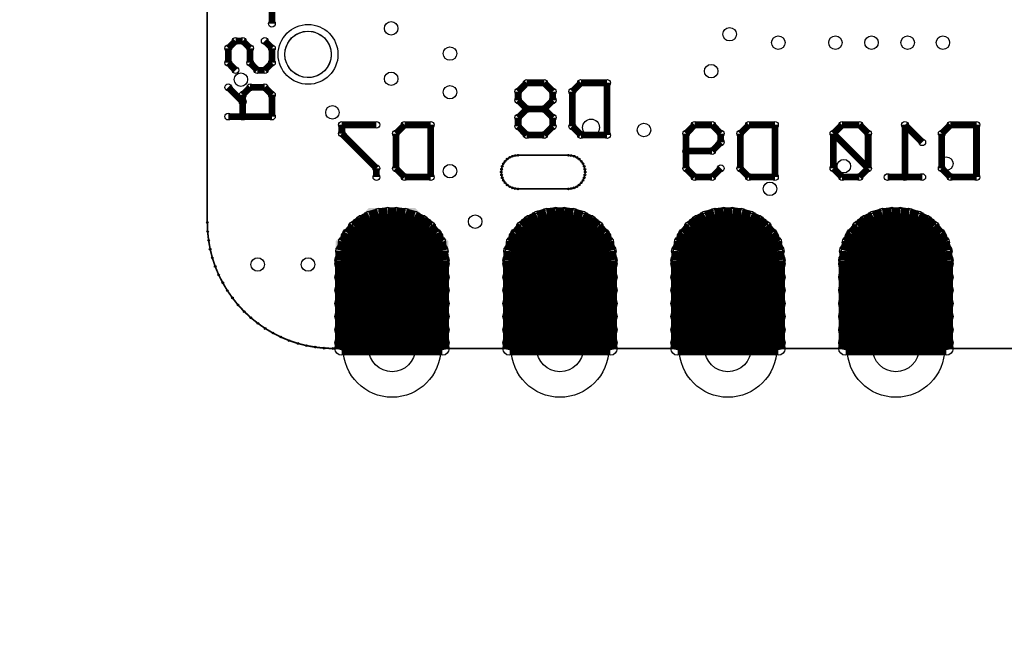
# Model space of a CAD drawing. Extents: x 0 to 23.8, y 0 to 22.7.
# Tile 1 of 14: x 0 to 14.9, y 0 to 9.2. Entities that reach past the tile are written whole.
import ezdxf

# ---------------------------------------------------------------- set-up
doc = ezdxf.new("R2010")
doc.units = 0
doc.layers.get('0').update_dxf_attribs({"linetype": 'CONTINUOUS'})
for name, color, linetype in [('XIAOESP32C3_GBO', 7, 'CONTINUOUS'), ('XIAOESP32C3_GBS', 6, 'CONTINUOUS'), ('XIAOESP32C3_TXT', 14, 'CONTINUOUS')]:
    doc.layers.add(name, color=color, linetype=linetype)

# ---------------------------------------------------------------- blocks, each defined once
blk = doc.blocks.new('ROUND_1')
blk.add_circle((0, 0), 0.0127)
blk = doc.blocks.new('ROUND_2')
blk.add_circle((0, 0), 0.0508)
blk = doc.blocks.new('ROUND_3')
blk.add_circle((0, 0), 0)
blk = doc.blocks.new('CUSTOM_21')
for points in [[(-0.852168, 0.35298), (-0.35298, 0.852168), (0.852168, 0.35298), (0.35298, 0.852168)], [(-0.852168, -0.35298), (-0.852168, 0.35298), (0.852168, -0.35298), (0.852168, 0.35298)], [(-0.35298, -0.852168), (-0.852168, -0.35298), (0.35298, -0.852168), (0.852168, -0.35298)]]:
    blk.add_solid(points)
blk = doc.blocks.new('ROUND_22')
blk.add_circle((0, 0), 0.852)
blk = doc.blocks.new('ROUND_23')
blk.add_circle((0, 0), 0.737)
blk = doc.blocks.new('ROUND_26')
blk.add_circle((0, 0), 0.452)
blk = doc.blocks.new('ROUND_24')
blk.add_circle((0, 0), 0.102)
blk = doc.blocks.new('ROUND_46')
blk.add_circle((0, 0), 0.127)
blk = doc.blocks.new('ROUND_69')
blk.add_circle((0, 0), 0.351)
blk = doc.blocks.new('ROUND_70')
blk.add_circle((0, 0), 0.425)

msp = doc.modelspace()

# ---------------------------------------------------------------- linework, layer by layer
at = {"layer": 'XIAOESP32C3_GBO'}
for points, const_width in [([(2.83718, 20.08886), (2.83718, 6.11886)], 0.0254), ([(3.81508, 9.12368), (3.81508, 9.5631)], 0.1016), ([(3.15468, 8.75284), (3.2639, 8.86206)], 0.1016), ([(3.15468, 8.53186), (3.15468, 8.75284)], 0.1016), ([(3.2639, 8.86206), (3.37312, 8.86206)], 0.1016), ([(3.37312, 8.86206), (3.48488, 8.75284)], 0.1016), ([(3.48488, 8.75284), (3.48488, 8.53186)], 0.1016), ([(3.81508, 8.75284), (3.70586, 8.86206)], 0.1016), ([(3.81508, 8.53186), (3.81508, 8.75284)], 0.1016), ([(3.2639, 8.4201), (3.15468, 8.53186)], 0.1016), ([(3.48488, 8.53186), (3.5941, 8.4201)], 0.1016), ([(3.70586, 8.4201), (3.81508, 8.53186)], 0.1016), ([(3.5941, 8.4201), (3.70586, 8.4201)], 0.1016), ([(3.37312, 7.94004), (3.15468, 8.16102)], 0.1016), ([(3.37312, 8.04926), (3.48488, 8.16102)], 0.1016), ([(3.48488, 8.16102), (3.70586, 8.16102)], 0.1016), ([(3.70586, 8.16102), (3.81508, 8.04926)], 0.1016), ([(7.66826, 8.2296), (7.53872, 8.09752)], 0.1016), ([(7.93242, 8.2296), (7.66826, 8.2296)], 0.1016), ([(8.06196, 8.09752), (7.93242, 8.2296)], 0.1016), ([(8.3566, 8.09752), (8.48868, 8.2296)], 0.1016), ([(8.48868, 8.2296), (8.88238, 8.2296)], 0.1016), ([(8.88238, 8.2296), (8.88238, 7.43966)], 0.1016), ([(3.37312, 7.71906), (3.37312, 8.04926)], 0.1016), ([(3.81508, 8.04926), (3.81508, 7.71906)], 0.1016), ([(7.53872, 8.09752), (7.53872, 7.96544)], 0.1016), ([(8.06196, 7.96544), (8.06196, 8.09752)], 0.1016), ([(8.3566, 7.57174), (8.3566, 8.09752)], 0.1016), ([(7.53872, 7.96544), (7.66826, 7.83336)], 0.1016), ([(7.93242, 7.83336), (8.06196, 7.96544)], 0.1016), ([(3.81508, 7.71906), (3.15468, 7.71906)], 0.1016), ([(7.66826, 7.83336), (7.53872, 7.70382)], 0.1016), ([(7.53872, 7.70382), (7.53872, 7.57174)], 0.1016), ([(7.93242, 7.83336), (7.66826, 7.83336)], 0.1016), ([(8.06196, 7.70382), (7.93242, 7.83336)], 0.1016), ([(8.06196, 7.57174), (8.06196, 7.70382)], 0.1016), ([(5.39496, 7.5946), (4.87172, 7.5946)], 0.1016), ([(4.87172, 7.5946), (4.87172, 7.46252)], 0.1016), ([(5.82168, 7.5946), (5.6896, 7.46252)], 0.1016), ([(6.21538, 7.5946), (5.82168, 7.5946)], 0.1016), ([(6.21538, 6.80466), (6.21538, 7.5946)], 0.1016), ([(7.53872, 7.57174), (7.66826, 7.43966)], 0.1016), ([(7.93242, 7.43966), (8.06196, 7.57174)], 0.1016), ([(8.48868, 7.43966), (8.3566, 7.57174)], 0.1016), ([(10.07872, 7.46252), (10.20826, 7.5946)], 0.1016), ([(10.20826, 7.5946), (10.47242, 7.5946)], 0.1016), ([(10.47242, 7.5946), (10.60196, 7.46252)], 0.1016), ([(11.02868, 7.5946), (10.8966, 7.46252)], 0.1016), ([(11.42238, 7.5946), (11.02868, 7.5946)], 0.1016), ([(11.42238, 6.80466), (11.42238, 7.5946)], 0.1016), ([(12.43838, 7.5946), (12.3063, 7.46252)], 0.1016), ([(12.7, 7.5946), (12.43838, 7.5946)], 0.1016), ([(12.83208, 7.46252), (12.7, 7.5946)], 0.1016), ([(13.64996, 7.33044), (13.38834, 7.5946)], 0.1016), ([(13.38834, 7.5946), (13.38834, 6.80466)], 0.1016), ([(13.9446, 7.46252), (14.07668, 7.5946)], 0.1016), ([(14.07668, 7.5946), (14.47038, 7.5946)], 0.1016), ([(14.47038, 7.5946), (14.47038, 6.80466)], 0.1016), ([(4.87172, 7.46252), (5.39496, 6.93674)], 0.1016), ([(5.6896, 7.46252), (5.6896, 6.93674)], 0.1016), ([(7.66826, 7.43966), (7.93242, 7.43966)], 0.1016), ([(8.88238, 7.43966), (8.48868, 7.43966)], 0.1016), ([(10.07872, 6.93674), (10.07872, 7.46252)], 0.1016), ([(10.60196, 7.46252), (10.60196, 7.33044)], 0.1016), ([(10.8966, 7.46252), (10.8966, 6.93674)], 0.1016), ([(12.3063, 6.93674), (12.3063, 7.46252)], 0.1016), ([(12.3063, 7.46252), (12.83208, 6.93674)], 0.1016), ([(12.83208, 6.93674), (12.83208, 7.46252)], 0.1016), ([(13.9446, 6.93674), (13.9446, 7.46252)], 0.1016), ([(10.60196, 7.33044), (10.47242, 7.19836)], 0.1016), ([(7.53618, 7.13486), (7.493, 7.12978)], 0.0254), ([(8.29818, 7.13486), (7.53618, 7.13486)], 0.0254), ([(8.34136, 7.12978), (8.29818, 7.13486)], 0.0254), ([(10.47242, 7.19836), (10.07872, 7.19836)], 0.1016), ([(7.3152, 7.00786), (7.29742, 6.96722)], 0.0254), ([(7.3406, 7.04342), (7.3152, 7.00786)], 0.0254), ([(7.37362, 7.07644), (7.3406, 7.04342)], 0.0254), ([(7.40918, 7.10184), (7.37362, 7.07644)], 0.0254), ([(7.44982, 7.11962), (7.40918, 7.10184)], 0.0254), ([(7.493, 7.12978), (7.44982, 7.11962)], 0.0254), ([(8.38454, 7.11962), (8.34136, 7.12978)], 0.0254), ([(8.42518, 7.10184), (8.38454, 7.11962)], 0.0254), ([(8.46074, 7.07644), (8.42518, 7.10184)], 0.0254), ([(8.49376, 7.04342), (8.46074, 7.07644)], 0.0254), ([(8.51916, 7.00786), (8.49376, 7.04342)], 0.0254), ([(8.53694, 6.96722), (8.51916, 7.00786)], 0.0254), ([(5.39496, 6.93674), (5.39496, 6.80466)], 0.1016), ([(5.6896, 6.93674), (5.82168, 6.80466)], 0.1016), ([(5.82168, 6.80466), (6.21538, 6.80466)], 0.1016), ([(7.28726, 6.92404), (7.28218, 6.88086)], 0.0254), ([(7.28218, 6.88086), (7.28726, 6.83768)], 0.0254), ([(7.29742, 6.96722), (7.28726, 6.92404)], 0.0254), ([(7.28726, 6.83768), (7.29742, 6.7945)], 0.0254), ([(8.5471, 6.92404), (8.53694, 6.96722)], 0.0254), ([(8.53694, 6.7945), (8.5471, 6.83768)], 0.0254), ([(8.55218, 6.88086), (8.5471, 6.92404)], 0.0254), ([(8.5471, 6.83768), (8.55218, 6.88086)], 0.0254), ([(10.07872, 6.93674), (10.20826, 6.80466)], 0.1016), ([(10.20826, 6.80466), (10.47242, 6.80466)], 0.1016), ([(10.47242, 6.80466), (10.60196, 6.93674)], 0.1016), ([(10.8966, 6.93674), (11.02868, 6.80466)], 0.1016), ([(11.02868, 6.80466), (11.42238, 6.80466)], 0.1016), ([(12.43838, 6.80466), (12.3063, 6.93674)], 0.1016), ([(12.7, 6.80466), (12.43838, 6.80466)], 0.1016), ([(12.83208, 6.93674), (12.7, 6.80466)], 0.1016), ([(13.64996, 6.80466), (13.12672, 6.80466)], 0.1016), ([(14.07668, 6.80466), (13.9446, 6.93674)], 0.1016), ([(14.47038, 6.80466), (14.07668, 6.80466)], 0.1016), ([(7.29742, 6.7945), (7.3152, 6.75386)], 0.0254), ([(7.3152, 6.75386), (7.3406, 6.7183)], 0.0254), ([(7.3406, 6.7183), (7.37362, 6.68528)], 0.0254), ([(8.46074, 6.68528), (8.49376, 6.7183)], 0.0254), ([(8.49376, 6.7183), (8.51916, 6.75386)], 0.0254), ([(8.51916, 6.75386), (8.53694, 6.7945)], 0.0254), ([(7.37362, 6.68528), (7.40918, 6.65988)], 0.0254), ([(7.40918, 6.65988), (7.44982, 6.6421)], 0.0254), ([(7.44982, 6.6421), (7.493, 6.63194)], 0.0254), ([(7.493, 6.63194), (7.53618, 6.62686)], 0.0254), ([(7.53618, 6.62686), (8.29818, 6.62686)], 0.0254), ([(8.29818, 6.62686), (8.34136, 6.63194)], 0.0254), ([(8.34136, 6.63194), (8.38454, 6.6421)], 0.0254), ([(8.38454, 6.6421), (8.42518, 6.65988)], 0.0254), ([(8.42518, 6.65988), (8.46074, 6.68528)], 0.0254), ([(2.83718, 6.11886), (2.84226, 5.9817)], 0.0254), ([(2.84226, 5.9817), (2.8575, 5.84708)], 0.0254), ([(2.8575, 5.84708), (2.88036, 5.715)], 0.0254), ([(2.88036, 5.715), (2.91338, 5.58292)], 0.0254), ([(2.91338, 5.58292), (2.95656, 5.45338)], 0.0254), ([(2.95656, 5.45338), (3.0099, 5.32638)], 0.0254), ([(3.0099, 5.32638), (3.07086, 5.207)], 0.0254), ([(3.07086, 5.207), (3.13944, 5.09016)], 0.0254), ([(3.13944, 5.09016), (3.21818, 4.9784)], 0.0254), ([(3.21818, 4.9784), (3.302, 4.87172)], 0.0254), ([(3.302, 4.87172), (3.39598, 4.77266)], 0.0254), ([(3.39598, 4.77266), (3.49504, 4.67868)], 0.0254), ([(3.49504, 4.67868), (3.60172, 4.59486)], 0.0254), ([(3.60172, 4.59486), (3.71348, 4.51612)], 0.0254), ([(3.71348, 4.51612), (3.83032, 4.44754)], 0.0254), ([(3.83032, 4.44754), (3.9497, 4.38658)], 0.0254), ([(3.9497, 4.38658), (4.0767, 4.33324)], 0.0254), ([(4.0767, 4.33324), (4.20624, 4.29006)], 0.0254), ([(4.20624, 4.29006), (4.33832, 4.25704)], 0.0254), ([(4.33832, 4.25704), (4.4704, 4.23418)], 0.0254), ([(4.4704, 4.23418), (4.60502, 4.21894)], 0.0254), ([(4.60502, 4.21894), (4.74218, 4.21386)], 0.0254), ([(4.74218, 4.21386), (21.88718, 4.21386)], 0.0254)]:
    msp.add_lwpolyline(points, dxfattribs=dict(at, const_width=const_width))
for points in [[(4.13004, 8.92302), (4.1783, 8.95858)], [(4.1783, 8.95858), (4.23164, 8.98398)], [(4.23164, 8.98398), (4.28752, 9.00176)], [(4.28752, 9.00176), (4.34594, 9.00938)], [(4.34594, 9.00938), (4.4069, 9.00684)], [(4.4069, 9.00684), (4.46278, 8.99414)], [(4.46278, 8.99414), (4.51866, 8.97128)], [(4.51866, 8.97128), (4.56946, 8.9408)], [(4.56946, 8.9408), (4.61518, 8.90016)], [(4.03098, 8.7757), (4.05638, 8.82904)], [(4.05638, 8.82904), (4.0894, 8.87984)], [(4.0894, 8.87984), (4.13004, 8.92302)], [(4.61518, 8.90016), (4.65074, 8.85444)], [(4.65074, 8.85444), (4.68122, 8.80364)], [(4.68122, 8.80364), (4.70154, 8.74776)], [(4.01066, 8.65886), (4.01574, 8.71728)], [(4.01574, 8.60044), (4.01066, 8.65886)], [(4.01574, 8.71728), (4.03098, 8.7757)], [(4.70154, 8.74776), (4.7117, 8.68934)], [(4.7117, 8.68934), (4.7117, 8.62838)], [(4.03098, 8.54202), (4.01574, 8.60044)], [(4.05638, 8.48868), (4.03098, 8.54202)], [(4.0894, 8.43788), (4.05638, 8.48868)], [(4.68122, 8.51408), (4.65074, 8.46328)], [(4.70154, 8.56996), (4.68122, 8.51408)], [(4.7117, 8.62838), (4.70154, 8.56996)], [(4.13004, 8.3947), (4.0894, 8.43788)], [(4.1783, 8.35914), (4.13004, 8.3947)], [(4.23164, 8.33374), (4.1783, 8.35914)], [(4.51866, 8.34644), (4.46278, 8.32358)], [(4.56946, 8.37692), (4.51866, 8.34644)], [(4.61518, 8.41756), (4.56946, 8.37692)], [(4.65074, 8.46328), (4.61518, 8.41756)], [(4.28752, 8.31596), (4.23164, 8.33374)], [(4.34594, 8.30834), (4.28752, 8.31596)], [(4.4069, 8.31088), (4.34594, 8.30834)], [(4.46278, 8.32358), (4.4069, 8.31088)]]:
    msp.add_lwpolyline(points, dxfattribs=at)
at = {"layer": 'XIAOESP32C3_GBS'}
for points, const_width in [([(2.83718, 20.08886), (2.83718, 6.11886)], 0.0254), ([(7.53618, 7.13486), (7.493, 7.12978)], 0.0254), ([(8.29818, 7.13486), (7.53618, 7.13486)], 0.0254), ([(8.34136, 7.12978), (8.29818, 7.13486)], 0.0254), ([(7.3152, 7.00786), (7.29742, 6.96722)], 0.0254), ([(7.3406, 7.04342), (7.3152, 7.00786)], 0.0254), ([(7.37362, 7.07644), (7.3406, 7.04342)], 0.0254), ([(7.40918, 7.10184), (7.37362, 7.07644)], 0.0254), ([(7.44982, 7.11962), (7.40918, 7.10184)], 0.0254), ([(7.493, 7.12978), (7.44982, 7.11962)], 0.0254), ([(8.38454, 7.11962), (8.34136, 7.12978)], 0.0254), ([(8.42518, 7.10184), (8.38454, 7.11962)], 0.0254), ([(8.46074, 7.07644), (8.42518, 7.10184)], 0.0254), ([(8.49376, 7.04342), (8.46074, 7.07644)], 0.0254), ([(8.51916, 7.00786), (8.49376, 7.04342)], 0.0254), ([(8.53694, 6.96722), (8.51916, 7.00786)], 0.0254), ([(7.28726, 6.92404), (7.28218, 6.88086)], 0.0254), ([(7.28218, 6.88086), (7.28726, 6.83768)], 0.0254), ([(7.29742, 6.96722), (7.28726, 6.92404)], 0.0254), ([(7.28726, 6.83768), (7.29742, 6.7945)], 0.0254), ([(8.5471, 6.92404), (8.53694, 6.96722)], 0.0254), ([(8.53694, 6.7945), (8.5471, 6.83768)], 0.0254), ([(8.55218, 6.88086), (8.5471, 6.92404)], 0.0254), ([(8.5471, 6.83768), (8.55218, 6.88086)], 0.0254), ([(7.29742, 6.7945), (7.3152, 6.75386)], 0.0254), ([(7.3152, 6.75386), (7.3406, 6.7183)], 0.0254), ([(7.3406, 6.7183), (7.37362, 6.68528)], 0.0254), ([(8.46074, 6.68528), (8.49376, 6.7183)], 0.0254), ([(8.49376, 6.7183), (8.51916, 6.75386)], 0.0254), ([(8.51916, 6.75386), (8.53694, 6.7945)], 0.0254), ([(7.37362, 6.68528), (7.40918, 6.65988)], 0.0254), ([(7.40918, 6.65988), (7.44982, 6.6421)], 0.0254), ([(7.44982, 6.6421), (7.493, 6.63194)], 0.0254), ([(7.493, 6.63194), (7.53618, 6.62686)], 0.0254), ([(7.53618, 6.62686), (8.29818, 6.62686)], 0.0254), ([(8.29818, 6.62686), (8.34136, 6.63194)], 0.0254), ([(8.34136, 6.63194), (8.38454, 6.6421)], 0.0254), ([(8.38454, 6.6421), (8.42518, 6.65988)], 0.0254), ([(8.42518, 6.65988), (8.46074, 6.68528)], 0.0254), ([(5.29844, 6.19252), (5.17906, 6.12902)], 0.2032), ([(5.43052, 6.23316), (5.29844, 6.19252)], 0.2032), ([(5.56768, 6.24586), (5.43052, 6.23316)], 0.2032), ([(5.69468, 6.24586), (5.56768, 6.24586)], 0.2032), ([(5.8293, 6.23316), (5.69468, 6.24586)], 0.2032), ([(5.96138, 6.19252), (5.8293, 6.23316)], 0.2032), ([(6.08076, 6.12902), (5.96138, 6.19252)], 0.2032), ([(7.83844, 6.19252), (7.71906, 6.12902)], 0.2032), ([(7.97052, 6.23316), (7.83844, 6.19252)], 0.2032), ([(8.10768, 6.24586), (7.97052, 6.23316)], 0.2032), ([(8.23468, 6.24586), (8.10768, 6.24586)], 0.2032), ([(8.3693, 6.23316), (8.23468, 6.24586)], 0.2032), ([(8.50138, 6.19252), (8.3693, 6.23316)], 0.2032), ([(8.62076, 6.12902), (8.50138, 6.19252)], 0.2032), ([(10.25906, 6.12902), (10.37844, 6.19252)], 0.2032), ([(10.37844, 6.19252), (10.51052, 6.23316)], 0.2032), ([(10.51052, 6.23316), (10.64768, 6.24586)], 0.2032), ([(10.64768, 6.24586), (10.77468, 6.24586)], 0.2032), ([(10.77468, 6.24586), (10.9093, 6.23316)], 0.2032), ([(10.9093, 6.23316), (11.04138, 6.19252)], 0.2032), ([(11.04138, 6.19252), (11.16076, 6.12902)], 0.2032), ([(12.91844, 6.19252), (12.79906, 6.12902)], 0.2032), ([(13.05052, 6.23316), (12.91844, 6.19252)], 0.2032), ([(13.18768, 6.24586), (13.05052, 6.23316)], 0.2032), ([(13.31468, 6.24586), (13.18768, 6.24586)], 0.2032), ([(13.4493, 6.23316), (13.31468, 6.24586)], 0.2032), ([(13.58138, 6.19252), (13.4493, 6.23316)], 0.2032), ([(13.70076, 6.12902), (13.58138, 6.19252)], 0.2032), ([(2.83718, 6.11886), (2.84226, 5.9817)], 0.0254), ([(5.07238, 6.04266), (4.98602, 5.93598)], 0.2032), ([(5.17906, 6.12902), (5.07238, 6.04266)], 0.2032), ([(6.12648, 6.09092), (5.13334, 6.09092)], 0.2032), ([(6.18744, 6.04266), (6.08076, 6.12902)], 0.2032), ([(6.2738, 5.93598), (6.18744, 6.04266)], 0.2032), ([(7.61238, 6.04266), (7.52602, 5.93598)], 0.2032), ([(7.71906, 6.12902), (7.61238, 6.04266)], 0.2032), ([(7.67334, 6.09092), (8.66648, 6.09092)], 0.2032), ([(8.72744, 6.04266), (8.62076, 6.12902)], 0.2032), ([(8.8138, 5.93598), (8.72744, 6.04266)], 0.2032), ([(10.06602, 5.93598), (10.15238, 6.04266)], 0.2032), ([(10.15238, 6.04266), (10.25906, 6.12902)], 0.2032), ([(11.20648, 6.09092), (10.21334, 6.09092)], 0.2032), ([(11.16076, 6.12902), (11.26744, 6.04266)], 0.2032), ([(11.26744, 6.04266), (11.3538, 5.93598)], 0.2032), ([(12.69238, 6.04266), (12.60602, 5.93598)], 0.2032), ([(12.79906, 6.12902), (12.69238, 6.04266)], 0.2032), ([(12.75334, 6.09092), (13.74648, 6.09092)], 0.2032), ([(13.80744, 6.04266), (13.70076, 6.12902)], 0.2032), ([(13.8938, 5.93598), (13.80744, 6.04266)], 0.2032), ([(2.84226, 5.9817), (2.8575, 5.84708)], 0.0254), ([(4.98602, 5.93598), (4.92252, 5.81406)], 0.2032), ([(4.96316, 5.8928), (6.2992, 5.8928)], 0.2032), ([(6.33984, 5.81406), (6.2738, 5.93598)], 0.2032), ([(7.52602, 5.93598), (7.46252, 5.81406)], 0.2032), ([(8.8392, 5.8928), (7.50316, 5.8928)], 0.2032), ([(8.87984, 5.81406), (8.8138, 5.93598)], 0.2032), ([(10.00252, 5.81406), (10.06602, 5.93598)], 0.2032), ([(10.04316, 5.8928), (11.3792, 5.8928)], 0.2032), ([(11.3538, 5.93598), (11.41984, 5.81406)], 0.2032), ([(12.60602, 5.93598), (12.54252, 5.81406)], 0.2032), ([(13.9192, 5.8928), (12.58316, 5.8928)], 0.2032), ([(13.95984, 5.81406), (13.8938, 5.93598)], 0.2032), ([(2.8575, 5.84708), (2.88036, 5.715)], 0.0254), ([(4.92252, 5.81406), (4.88188, 5.68452)], 0.2032), ([(6.37794, 5.68452), (6.33984, 5.81406)], 0.2032), ([(7.46252, 5.81406), (7.42188, 5.68452)], 0.2032), ([(8.91794, 5.68452), (8.87984, 5.81406)], 0.2032), ([(9.96188, 5.68452), (10.00252, 5.81406)], 0.2032), ([(11.41984, 5.81406), (11.45794, 5.68452)], 0.2032), ([(12.54252, 5.81406), (12.50188, 5.68452)], 0.2032), ([(13.99794, 5.68452), (13.95984, 5.81406)], 0.2032), ([(2.88036, 5.715), (2.91338, 5.58292)], 0.0254), ([(4.88188, 5.68452), (4.86918, 5.54736)], 0.2032), ([(6.3754, 5.69214), (4.88442, 5.69214)], 0.2032), ([(6.39318, 5.54736), (6.37794, 5.68452)], 0.2032), ([(7.42188, 5.68452), (7.40918, 5.54736)], 0.2032), ([(7.42442, 5.69214), (8.9154, 5.69214)], 0.2032), ([(8.93318, 5.54736), (8.91794, 5.68452)], 0.2032), ([(9.94918, 5.54736), (9.96188, 5.68452)], 0.2032), ([(11.4554, 5.69214), (9.96442, 5.69214)], 0.2032), ([(11.45794, 5.68452), (11.47318, 5.54736)], 0.2032), ([(12.50188, 5.68452), (12.48918, 5.54736)], 0.2032), ([(12.50442, 5.69214), (13.9954, 5.69214)], 0.2032), ([(14.01318, 5.54736), (13.99794, 5.68452)], 0.2032), ([(2.91338, 5.58292), (2.95656, 5.45338)], 0.0254), ([(4.86918, 5.54736), (4.86918, 4.21386)], 0.2032), ([(4.86918, 5.49402), (6.39318, 5.49402)], 0.2032), ([(6.39318, 4.21386), (6.39318, 5.54736)], 0.2032), ([(7.40918, 5.54736), (7.40918, 4.21386)], 0.2032), ([(8.93318, 5.49402), (7.40918, 5.49402)], 0.2032), ([(8.93318, 4.21386), (8.93318, 5.54736)], 0.2032), ([(9.94918, 4.21386), (9.94918, 5.54736)], 0.2032), ([(9.94918, 5.49402), (11.47318, 5.49402)], 0.2032), ([(11.47318, 5.54736), (11.47318, 4.21386)], 0.2032), ([(12.48918, 5.54736), (12.48918, 4.21386)], 0.2032), ([(14.01318, 5.49402), (12.48918, 5.49402)], 0.2032), ([(14.01318, 4.21386), (14.01318, 5.54736)], 0.2032), ([(2.95656, 5.45338), (3.0099, 5.32638)], 0.0254), ([(6.39318, 5.29336), (4.86918, 5.29336)], 0.2032), ([(7.40918, 5.29336), (8.93318, 5.29336)], 0.2032), ([(11.47318, 5.29336), (9.94918, 5.29336)], 0.2032), ([(12.48918, 5.29336), (14.01318, 5.29336)], 0.2032), ([(3.0099, 5.32638), (3.07086, 5.207)], 0.0254), ([(3.07086, 5.207), (3.13944, 5.09016)], 0.0254), ([(3.13944, 5.09016), (3.21818, 4.9784)], 0.0254), ([(4.86918, 5.09524), (6.39318, 5.09524)], 0.2032), ([(8.93318, 5.09524), (7.40918, 5.09524)], 0.2032), ([(9.94918, 5.09524), (11.47318, 5.09524)], 0.2032), ([(14.01318, 5.09524), (12.48918, 5.09524)], 0.2032), ([(3.21818, 4.9784), (3.302, 4.87172)], 0.0254), ([(6.39318, 4.89458), (4.86918, 4.89458)], 0.2032), ([(7.40918, 4.89458), (8.93318, 4.89458)], 0.2032), ([(11.47318, 4.89458), (9.94918, 4.89458)], 0.2032), ([(12.48918, 4.89458), (14.01318, 4.89458)], 0.2032), ([(3.302, 4.87172), (3.39598, 4.77266)], 0.0254), ([(3.39598, 4.77266), (3.49504, 4.67868)], 0.0254), ([(4.86918, 4.69646), (6.39318, 4.69646)], 0.2032), ([(8.93318, 4.69646), (7.40918, 4.69646)], 0.2032), ([(9.94918, 4.69646), (11.47318, 4.69646)], 0.2032), ([(14.01318, 4.69646), (12.48918, 4.69646)], 0.2032), ([(3.49504, 4.67868), (3.60172, 4.59486)], 0.0254), ([(3.60172, 4.59486), (3.71348, 4.51612)], 0.0254), ([(3.71348, 4.51612), (3.83032, 4.44754)], 0.0254), ([(6.39318, 4.4958), (4.86918, 4.4958)], 0.2032), ([(7.40918, 4.4958), (8.93318, 4.4958)], 0.2032), ([(11.47318, 4.4958), (9.94918, 4.4958)], 0.2032), ([(12.48918, 4.4958), (14.01318, 4.4958)], 0.2032), ([(3.83032, 4.44754), (3.9497, 4.38658)], 0.0254), ([(3.9497, 4.38658), (4.0767, 4.33324)], 0.0254), ([(4.0767, 4.33324), (4.20624, 4.29006)], 0.0254), ([(4.86918, 4.29768), (6.39318, 4.29768)], 0.2032), ([(8.93318, 4.29768), (7.40918, 4.29768)], 0.2032), ([(9.94918, 4.29768), (11.47318, 4.29768)], 0.2032), ([(14.01318, 4.29768), (12.48918, 4.29768)], 0.2032), ([(4.20624, 4.29006), (4.33832, 4.25704)], 0.0254), ([(4.33832, 4.25704), (4.4704, 4.23418)], 0.0254), ([(4.4704, 4.23418), (4.60502, 4.21894)], 0.0254), ([(4.60502, 4.21894), (4.74218, 4.21386)], 0.0254), ([(4.74218, 4.21386), (21.88718, 4.21386)], 0.0254), ([(4.86918, 4.21386), (6.39318, 4.21386)], 0.2032), ([(7.40918, 4.21386), (8.93318, 4.21386)], 0.2032), ([(11.47318, 4.21386), (9.94918, 4.21386)], 0.2032), ([(12.48918, 4.21386), (14.01318, 4.21386)], 0.2032)]:
    msp.add_lwpolyline(points, dxfattribs=dict(at, const_width=const_width))
for points in [[(4.13004, 8.92302), (4.1783, 8.95858)], [(4.1783, 8.95858), (4.23164, 8.98398)], [(4.23164, 8.98398), (4.28752, 9.00176)], [(4.28752, 9.00176), (4.34594, 9.00938)], [(4.34594, 9.00938), (4.4069, 9.00684)], [(4.4069, 9.00684), (4.46278, 8.99414)], [(4.46278, 8.99414), (4.51866, 8.97128)], [(4.51866, 8.97128), (4.56946, 8.9408)], [(4.56946, 8.9408), (4.61518, 8.90016)], [(4.03098, 8.7757), (4.05638, 8.82904)], [(4.05638, 8.82904), (4.0894, 8.87984)], [(4.0894, 8.87984), (4.13004, 8.92302)], [(4.61518, 8.90016), (4.65074, 8.85444)], [(4.65074, 8.85444), (4.68122, 8.80364)], [(4.68122, 8.80364), (4.70154, 8.74776)], [(4.01066, 8.65886), (4.01574, 8.71728)], [(4.01574, 8.60044), (4.01066, 8.65886)], [(4.01574, 8.71728), (4.03098, 8.7757)], [(4.70154, 8.74776), (4.7117, 8.68934)], [(4.7117, 8.68934), (4.7117, 8.62838)], [(4.03098, 8.54202), (4.01574, 8.60044)], [(4.05638, 8.48868), (4.03098, 8.54202)], [(4.0894, 8.43788), (4.05638, 8.48868)], [(4.68122, 8.51408), (4.65074, 8.46328)], [(4.70154, 8.56996), (4.68122, 8.51408)], [(4.7117, 8.62838), (4.70154, 8.56996)], [(4.13004, 8.3947), (4.0894, 8.43788)], [(4.1783, 8.35914), (4.13004, 8.3947)], [(4.23164, 8.33374), (4.1783, 8.35914)], [(4.51866, 8.34644), (4.46278, 8.32358)], [(4.56946, 8.37692), (4.51866, 8.34644)], [(4.61518, 8.41756), (4.56946, 8.37692)], [(4.65074, 8.46328), (4.61518, 8.41756)], [(4.28752, 8.31596), (4.23164, 8.33374)], [(4.34594, 8.30834), (4.28752, 8.31596)], [(4.4069, 8.31088), (4.34594, 8.30834)], [(4.46278, 8.32358), (4.4069, 8.31088)]]:
    msp.add_lwpolyline(points, dxfattribs=at)

# ---------------------------------------------------------------- block references
at = {"layer": 'XIAOESP32C3_GBO'}
for name, p in [('ROUND_2', (3.81508, 9.12368)), ('ROUND_3', (4.34594, 9.00938)), ('ROUND_3', (4.4069, 9.00684)), ('ROUND_3', (4.28752, 9.00176)), ('ROUND_3', (4.46278, 8.99414)), ('ROUND_3', (4.23164, 8.98398)), ('ROUND_3', (4.51866, 8.97128)), ('ROUND_3', (4.1783, 8.95858)), ('ROUND_3', (4.56946, 8.9408)), ('ROUND_3', (4.13004, 8.92302)), ('ROUND_3', (4.61518, 8.90016)), ('ROUND_3', (4.0894, 8.87984)), ('ROUND_3', (4.65074, 8.85444)), ('ROUND_3', (4.05638, 8.82904)), ('ROUND_3', (4.68122, 8.80364)), ('ROUND_2', (3.15468, 8.75284)), ('ROUND_2', (3.2639, 8.86206)), ('ROUND_2', (3.37312, 8.86206)), ('ROUND_2', (3.48488, 8.75284)), ('ROUND_2', (3.70586, 8.86206)), ('ROUND_2', (3.81508, 8.75284)), ('ROUND_3', (4.03098, 8.7757)), ('ROUND_3', (4.70154, 8.74776)), ('ROUND_3', (4.01574, 8.71728)), ('ROUND_3', (4.7117, 8.68934)), ('ROUND_3', (4.01066, 8.65886)), ('ROUND_3', (4.01066, 8.65886)), ('ROUND_3', (4.7117, 8.62838)), ('ROUND_3', (4.01574, 8.60044)), ('ROUND_3', (4.70154, 8.56996)), ('ROUND_3', (4.03098, 8.54202)), ('ROUND_3', (4.68122, 8.51408)), ('ROUND_3', (4.05638, 8.48868)), ('ROUND_2', (3.15468, 8.53186)), ('ROUND_2', (3.48488, 8.53186)), ('ROUND_2', (3.81508, 8.53186)), ('ROUND_3', (4.65074, 8.46328)), ('ROUND_3', (4.0894, 8.43788)), ('ROUND_3', (4.61518, 8.41756)), ('ROUND_3', (4.13004, 8.3947)), ('ROUND_3', (4.56946, 8.37692)), ('ROUND_3', (4.1783, 8.35914)), ('ROUND_3', (4.51866, 8.34644)), ('ROUND_2', (3.2639, 8.4201)), ('ROUND_2', (3.5941, 8.4201)), ('ROUND_2', (3.70586, 8.4201)), ('ROUND_3', (4.23164, 8.33374)), ('ROUND_3', (4.46278, 8.32358)), ('ROUND_3', (4.28752, 8.31596)), ('ROUND_3', (4.4069, 8.31088)), ('ROUND_3', (4.34594, 8.30834)), ('ROUND_2', (3.15468, 8.16102)), ('ROUND_2', (3.48488, 8.16102)), ('ROUND_2', (3.70586, 8.16102)), ('ROUND_2', (7.66826, 8.2296)), ('ROUND_2', (7.93242, 8.2296)), ('ROUND_2', (8.48868, 8.2296)), ('ROUND_2', (8.88238, 8.2296)), ('ROUND_2', (3.37312, 8.04926)), ('ROUND_2', (3.81508, 8.04926)), ('ROUND_2', (7.53872, 8.09752)), ('ROUND_2', (8.06196, 8.09752)), ('ROUND_2', (8.3566, 8.09752)), ('ROUND_2', (3.37312, 7.94004)), ('ROUND_2', (7.53872, 7.96544)), ('ROUND_2', (8.06196, 7.96544)), ('ROUND_2', (3.15468, 7.71906)), ('ROUND_2', (3.37312, 7.71906)), ('ROUND_2', (3.81508, 7.71906)), ('ROUND_2', (3.81508, 7.71906)), ('ROUND_2', (7.53872, 7.70382)), ('ROUND_2', (7.66826, 7.83336)), ('ROUND_2', (7.66826, 7.83336)), ('ROUND_2', (7.93242, 7.83336)), ('ROUND_2', (7.93242, 7.83336)), ('ROUND_2', (8.06196, 7.70382)), ('ROUND_2', (4.87172, 7.5946)), ('ROUND_2', (5.39496, 7.5946)), ('ROUND_2', (5.82168, 7.5946)), ('ROUND_2', (6.21538, 7.5946)), ('ROUND_2', (6.21538, 7.5946)), ('ROUND_2', (7.53872, 7.57174)), ('ROUND_2', (8.06196, 7.57174)), ('ROUND_2', (8.06196, 7.57174)), ('ROUND_2', (8.3566, 7.57174)), ('ROUND_2', (10.20826, 7.5946)), ('ROUND_2', (10.47242, 7.5946)), ('ROUND_2', (11.02868, 7.5946)), ('ROUND_2', (11.42238, 7.5946)), ('ROUND_2', (11.42238, 7.5946)), ('ROUND_2', (12.43838, 7.5946)), ('ROUND_2', (12.7, 7.5946)), ('ROUND_2', (13.38834, 7.5946)), ('ROUND_2', (14.07668, 7.5946)), ('ROUND_2', (14.47038, 7.5946)), ('ROUND_2', (14.47038, 7.5946)), ('ROUND_2', (4.87172, 7.46252)), ('ROUND_2', (5.6896, 7.46252)), ('ROUND_2', (7.66826, 7.43966)), ('ROUND_2', (7.93242, 7.43966)), ('ROUND_2', (8.48868, 7.43966)), ('ROUND_2', (8.88238, 7.43966)), ('ROUND_2', (8.88238, 7.43966)), ('ROUND_2', (10.07872, 7.46252)), ('ROUND_2', (10.60196, 7.46252)), ('ROUND_2', (10.60196, 7.46252)), ('ROUND_2', (10.8966, 7.46252)), ('ROUND_2', (12.3063, 7.46252)), ('ROUND_2', (12.3063, 7.46252)), ('ROUND_2', (12.83208, 7.46252)), ('ROUND_2', (13.9446, 7.46252)), ('ROUND_2', (10.60196, 7.33044)), ('ROUND_2', (13.64996, 7.33044)), ('ROUND_1', (7.53618, 7.13486)), ('ROUND_1', (8.29818, 7.13486)), ('ROUND_2', (10.07872, 7.19836)), ('ROUND_2', (10.47242, 7.19836)), ('ROUND_1', (7.3152, 7.00786)), ('ROUND_1', (7.3406, 7.04342)), ('ROUND_1', (7.37362, 7.07644)), ('ROUND_1', (7.40918, 7.10184)), ('ROUND_1', (7.44982, 7.11962)), ('ROUND_1', (7.493, 7.12978)), ('ROUND_1', (8.34136, 7.12978)), ('ROUND_1', (8.38454, 7.11962)), ('ROUND_1', (8.42518, 7.10184)), ('ROUND_1', (8.46074, 7.07644)), ('ROUND_1', (8.49376, 7.04342)), ('ROUND_1', (8.51916, 7.00786)), ('ROUND_2', (5.39496, 6.93674)), ('ROUND_2', (5.39496, 6.80466)), ('ROUND_2', (5.6896, 6.93674)), ('ROUND_2', (5.82168, 6.80466)), ('ROUND_2', (6.21538, 6.80466)), ('ROUND_1', (7.28218, 6.88086)), ('ROUND_1', (7.28726, 6.92404)), ('ROUND_1', (7.28726, 6.83768)), ('ROUND_1', (7.29742, 6.96722)), ('ROUND_1', (8.53694, 6.96722)), ('ROUND_1', (8.5471, 6.92404)), ('ROUND_1', (8.5471, 6.83768)), ('ROUND_1', (8.55218, 6.88086)), ('ROUND_2', (10.07872, 6.93674)), ('ROUND_2', (10.07872, 6.93674)), ('ROUND_2', (10.20826, 6.80466)), ('ROUND_2', (10.47242, 6.80466)), ('ROUND_2', (10.60196, 6.93674)), ('ROUND_2', (10.8966, 6.93674)), ('ROUND_2', (11.02868, 6.80466)), ('ROUND_2', (11.42238, 6.80466)), ('ROUND_2', (12.3063, 6.93674)), ('ROUND_2', (12.43838, 6.80466)), ('ROUND_2', (12.7, 6.80466)), ('ROUND_2', (12.83208, 6.93674)), ('ROUND_2', (12.83208, 6.93674)), ('ROUND_2', (13.12672, 6.80466)), ('ROUND_2', (13.38834, 6.80466)), ('ROUND_2', (13.64996, 6.80466)), ('ROUND_2', (13.9446, 6.93674)), ('ROUND_2', (14.07668, 6.80466)), ('ROUND_2', (14.47038, 6.80466)), ('ROUND_1', (7.29742, 6.7945)), ('ROUND_1', (7.3152, 6.75386)), ('ROUND_1', (7.3406, 6.7183)), ('ROUND_1', (8.49376, 6.7183)), ('ROUND_1', (8.51916, 6.75386)), ('ROUND_1', (8.53694, 6.7945)), ('ROUND_1', (7.37362, 6.68528)), ('ROUND_1', (7.40918, 6.65988)), ('ROUND_1', (7.44982, 6.6421)), ('ROUND_1', (7.493, 6.63194)), ('ROUND_1', (7.53618, 6.62686)), ('ROUND_1', (7.53618, 6.62686)), ('ROUND_1', (8.29818, 6.62686)), ('ROUND_1', (8.34136, 6.63194)), ('ROUND_1', (8.38454, 6.6421)), ('ROUND_1', (8.42518, 6.65988)), ('ROUND_1', (8.46074, 6.68528)), ('ROUND_1', (2.83718, 6.11886)), ('ROUND_1', (2.84226, 5.9817)), ('ROUND_1', (2.8575, 5.84708)), ('ROUND_1', (2.88036, 5.715)), ('ROUND_1', (2.91338, 5.58292)), ('ROUND_1', (2.95656, 5.45338)), ('ROUND_1', (3.0099, 5.32638)), ('ROUND_1', (3.07086, 5.207)), ('ROUND_1', (3.13944, 5.09016)), ('ROUND_1', (3.21818, 4.9784)), ('ROUND_1', (3.302, 4.87172)), ('ROUND_1', (3.39598, 4.77266)), ('ROUND_1', (3.49504, 4.67868)), ('ROUND_1', (3.60172, 4.59486)), ('ROUND_1', (3.71348, 4.51612)), ('ROUND_1', (3.83032, 4.44754)), ('ROUND_1', (3.9497, 4.38658)), ('ROUND_1', (4.0767, 4.33324)), ('ROUND_1', (4.20624, 4.29006)), ('ROUND_1', (4.33832, 4.25704)), ('ROUND_1', (4.4704, 4.23418)), ('ROUND_1', (4.60502, 4.21894)), ('ROUND_1', (4.74218, 4.21386)), ('ROUND_1', (4.74218, 4.21386))]:
    msp.add_blockref(name, p, dxfattribs=at)
at = {"layer": 'XIAOESP32C3_GBS'}
for name, p in [('ROUND_26', (4.36118, 8.65886)), ('ROUND_3', (4.34594, 9.00938)), ('ROUND_3', (4.4069, 9.00684)), ('ROUND_3', (4.28752, 9.00176)), ('ROUND_3', (4.46278, 8.99414)), ('ROUND_3', (4.23164, 8.98398)), ('ROUND_3', (4.51866, 8.97128)), ('ROUND_3', (4.1783, 8.95858)), ('ROUND_3', (4.56946, 8.9408)), ('ROUND_3', (4.13004, 8.92302)), ('ROUND_3', (4.61518, 8.90016)), ('ROUND_3', (4.0894, 8.87984)), ('ROUND_3', (4.65074, 8.85444)), ('ROUND_3', (4.05638, 8.82904)), ('ROUND_3', (4.68122, 8.80364)), ('ROUND_3', (4.03098, 8.7757)), ('ROUND_3', (4.70154, 8.74776)), ('ROUND_3', (4.01574, 8.71728)), ('ROUND_3', (4.7117, 8.68934)), ('ROUND_3', (4.01066, 8.65886)), ('ROUND_3', (4.01066, 8.65886)), ('ROUND_3', (4.7117, 8.62838)), ('ROUND_3', (4.01574, 8.60044)), ('ROUND_3', (4.70154, 8.56996)), ('ROUND_3', (4.03098, 8.54202)), ('ROUND_3', (4.68122, 8.51408)), ('ROUND_3', (4.05638, 8.48868)), ('ROUND_3', (4.65074, 8.46328)), ('ROUND_3', (4.0894, 8.43788)), ('ROUND_3', (4.61518, 8.41756)), ('ROUND_3', (4.13004, 8.3947)), ('ROUND_3', (4.56946, 8.37692)), ('ROUND_3', (4.1783, 8.35914)), ('ROUND_3', (4.51866, 8.34644)), ('ROUND_3', (4.23164, 8.33374)), ('ROUND_3', (4.46278, 8.32358)), ('ROUND_3', (4.28752, 8.31596)), ('ROUND_3', (4.4069, 8.31088)), ('ROUND_3', (4.34594, 8.30834)), ('ROUND_1', (7.53618, 7.13486)), ('ROUND_1', (8.29818, 7.13486)), ('ROUND_1', (7.3152, 7.00786)), ('ROUND_1', (7.3406, 7.04342)), ('ROUND_1', (7.37362, 7.07644)), ('ROUND_1', (7.40918, 7.10184)), ('ROUND_1', (7.44982, 7.11962)), ('ROUND_1', (7.493, 7.12978)), ('ROUND_1', (8.34136, 7.12978)), ('ROUND_1', (8.38454, 7.11962)), ('ROUND_1', (8.42518, 7.10184)), ('ROUND_1', (8.46074, 7.07644)), ('ROUND_1', (8.49376, 7.04342)), ('ROUND_1', (8.51916, 7.00786)), ('ROUND_1', (7.28218, 6.88086)), ('ROUND_1', (7.28726, 6.92404)), ('ROUND_1', (7.28726, 6.83768)), ('ROUND_1', (7.29742, 6.96722)), ('ROUND_1', (8.53694, 6.96722)), ('ROUND_1', (8.5471, 6.92404)), ('ROUND_1', (8.5471, 6.83768)), ('ROUND_1', (8.55218, 6.88086)), ('ROUND_1', (7.29742, 6.7945)), ('ROUND_1', (7.3152, 6.75386)), ('ROUND_1', (7.3406, 6.7183)), ('ROUND_1', (8.49376, 6.7183)), ('ROUND_1', (8.51916, 6.75386)), ('ROUND_1', (8.53694, 6.7945)), ('ROUND_1', (7.37362, 6.68528)), ('ROUND_1', (7.40918, 6.65988)), ('ROUND_1', (7.44982, 6.6421)), ('ROUND_1', (7.493, 6.63194)), ('ROUND_1', (7.53618, 6.62686)), ('ROUND_1', (7.53618, 6.62686)), ('ROUND_1', (8.29818, 6.62686)), ('ROUND_1', (8.34136, 6.63194)), ('ROUND_1', (8.38454, 6.6421)), ('ROUND_1', (8.42518, 6.65988)), ('ROUND_1', (8.46074, 6.68528)), ('CUSTOM_21', (5.63118, 5.48386)), ('ROUND_24', (5.29844, 6.19252)), ('ROUND_24', (5.43052, 6.23316)), ('ROUND_24', (5.56768, 6.24586)), ('ROUND_24', (5.69468, 6.24586)), ('ROUND_24', (5.8293, 6.23316)), ('ROUND_24', (5.96138, 6.19252)), ('ROUND_22', (8.17118, 5.48386)), ('ROUND_24', (7.83844, 6.19252)), ('ROUND_24', (7.97052, 6.23316)), ('ROUND_24', (8.10768, 6.24586)), ('ROUND_24', (8.23468, 6.24586)), ('ROUND_24', (8.3693, 6.23316)), ('ROUND_24', (8.50138, 6.19252)), ('ROUND_22', (10.71118, 5.48386)), ('ROUND_24', (10.37844, 6.19252)), ('ROUND_24', (10.51052, 6.23316)), ('ROUND_24', (10.64768, 6.24586)), ('ROUND_24', (10.77468, 6.24586)), ('ROUND_24', (10.9093, 6.23316)), ('ROUND_24', (11.04138, 6.19252)), ('ROUND_22', (13.25118, 5.48386)), ('ROUND_24', (12.91844, 6.19252)), ('ROUND_24', (13.05052, 6.23316)), ('ROUND_24', (13.18768, 6.24586)), ('ROUND_24', (13.31468, 6.24586)), ('ROUND_24', (13.4493, 6.23316)), ('ROUND_24', (13.58138, 6.19252)), ('ROUND_1', (2.83718, 6.11886)), ('ROUND_24', (5.07238, 6.04266)), ('ROUND_24', (5.13334, 6.09092)), ('ROUND_24', (5.17906, 6.12902)), ('ROUND_24', (6.08076, 6.12902)), ('ROUND_24', (6.12648, 6.09092)), ('ROUND_24', (6.18744, 6.04266)), ('ROUND_24', (7.61238, 6.04266)), ('ROUND_24', (7.67334, 6.09092)), ('ROUND_24', (7.71906, 6.12902)), ('ROUND_24', (8.62076, 6.12902)), ('ROUND_24', (8.66648, 6.09092)), ('ROUND_24', (8.72744, 6.04266)), ('ROUND_24', (10.15238, 6.04266)), ('ROUND_24', (10.21334, 6.09092)), ('ROUND_24', (10.25906, 6.12902)), ('ROUND_24', (11.16076, 6.12902)), ('ROUND_24', (11.20648, 6.09092)), ('ROUND_24', (11.26744, 6.04266)), ('ROUND_24', (12.69238, 6.04266)), ('ROUND_24', (12.75334, 6.09092)), ('ROUND_24', (12.79906, 6.12902)), ('ROUND_24', (13.70076, 6.12902)), ('ROUND_24', (13.74648, 6.09092)), ('ROUND_24', (13.80744, 6.04266)), ('ROUND_1', (2.84226, 5.9817)), ('ROUND_24', (4.96316, 5.8928)), ('ROUND_24', (4.98602, 5.93598)), ('ROUND_24', (6.2738, 5.93598)), ('ROUND_24', (6.2992, 5.8928)), ('ROUND_24', (7.50316, 5.8928)), ('ROUND_24', (7.52602, 5.93598)), ('ROUND_24', (8.8138, 5.93598)), ('ROUND_24', (8.8392, 5.8928)), ('ROUND_24', (10.04316, 5.8928)), ('ROUND_24', (10.06602, 5.93598)), ('ROUND_24', (11.3538, 5.93598)), ('ROUND_24', (11.3792, 5.8928)), ('ROUND_24', (12.58316, 5.8928)), ('ROUND_24', (12.60602, 5.93598)), ('ROUND_24', (13.8938, 5.93598)), ('ROUND_24', (13.9192, 5.8928)), ('ROUND_1', (2.8575, 5.84708)), ('ROUND_24', (4.92252, 5.81406)), ('ROUND_24', (6.33984, 5.81406)), ('ROUND_24', (7.46252, 5.81406)), ('ROUND_24', (8.87984, 5.81406)), ('ROUND_24', (10.00252, 5.81406)), ('ROUND_24', (11.41984, 5.81406)), ('ROUND_24', (12.54252, 5.81406)), ('ROUND_24', (13.95984, 5.81406)), ('ROUND_1', (2.88036, 5.715)), ('ROUND_24', (4.88188, 5.68452)), ('ROUND_24', (4.88442, 5.69214)), ('ROUND_24', (6.3754, 5.69214)), ('ROUND_24', (6.37794, 5.68452)), ('ROUND_24', (7.42188, 5.68452)), ('ROUND_24', (7.42188, 5.68452)), ('ROUND_24', (7.42442, 5.69214)), ('ROUND_24', (8.9154, 5.69214)), ('ROUND_24', (8.91794, 5.68452)), ('ROUND_24', (9.96188, 5.68452)), ('ROUND_24', (9.96442, 5.69214)), ('ROUND_24', (11.4554, 5.69214)), ('ROUND_24', (11.45794, 5.68452)), ('ROUND_24', (12.50188, 5.68452)), ('ROUND_24', (12.50188, 5.68452)), ('ROUND_24', (12.50442, 5.69214)), ('ROUND_24', (13.9954, 5.69214)), ('ROUND_24', (13.99794, 5.68452)), ('ROUND_1', (2.91338, 5.58292)), ('ROUND_24', (4.86918, 5.54736)), ('ROUND_24', (4.86918, 5.49402)), ('ROUND_24', (6.39318, 5.54736)), ('ROUND_24', (6.39318, 5.49402)), ('ROUND_24', (7.40918, 5.54736)), ('ROUND_24', (7.40918, 5.49402)), ('ROUND_24', (8.93318, 5.54736)), ('ROUND_24', (8.93318, 5.49402)), ('ROUND_24', (9.94918, 5.54736)), ('ROUND_24', (9.94918, 5.49402)), ('ROUND_24', (11.47318, 5.54736)), ('ROUND_24', (11.47318, 5.49402)), ('ROUND_24', (12.48918, 5.54736)), ('ROUND_24', (12.48918, 5.49402)), ('ROUND_24', (14.01318, 5.54736)), ('ROUND_24', (14.01318, 5.49402)), ('ROUND_1', (2.95656, 5.45338)), ('ROUND_24', (4.86918, 5.29336)), ('ROUND_24', (6.39318, 5.29336)), ('ROUND_24', (7.40918, 5.29336)), ('ROUND_24', (8.93318, 5.29336)), ('ROUND_24', (9.94918, 5.29336)), ('ROUND_24', (11.47318, 5.29336)), ('ROUND_24', (12.48918, 5.29336)), ('ROUND_24', (14.01318, 5.29336)), ('ROUND_1', (3.0099, 5.32638)), ('ROUND_1', (3.07086, 5.207)), ('ROUND_1', (3.13944, 5.09016)), ('ROUND_24', (4.86918, 5.09524)), ('ROUND_24', (6.39318, 5.09524)), ('ROUND_24', (7.40918, 5.09524)), ('ROUND_24', (8.93318, 5.09524)), ('ROUND_24', (9.94918, 5.09524)), ('ROUND_24', (11.47318, 5.09524)), ('ROUND_24', (12.48918, 5.09524)), ('ROUND_24', (14.01318, 5.09524)), ('ROUND_1', (3.21818, 4.9784)), ('ROUND_24', (4.86918, 4.89458)), ('ROUND_23', (5.63118, 4.21386)), ('ROUND_24', (6.39318, 4.89458)), ('ROUND_24', (7.40918, 4.89458)), ('ROUND_23', (8.17118, 4.21386)), ('ROUND_24', (8.93318, 4.89458)), ('ROUND_24', (9.94918, 4.89458)), ('ROUND_23', (10.71118, 4.21386)), ('ROUND_24', (11.47318, 4.89458)), ('ROUND_24', (12.48918, 4.89458)), ('ROUND_23', (13.25118, 4.21386)), ('ROUND_24', (14.01318, 4.89458)), ('ROUND_1', (3.302, 4.87172)), ('ROUND_1', (3.39598, 4.77266)), ('ROUND_24', (4.86918, 4.69646)), ('ROUND_24', (6.39318, 4.69646)), ('ROUND_24', (7.40918, 4.69646)), ('ROUND_24', (8.93318, 4.69646)), ('ROUND_24', (9.94918, 4.69646)), ('ROUND_24', (11.47318, 4.69646)), ('ROUND_24', (12.48918, 4.69646)), ('ROUND_24', (14.01318, 4.69646)), ('ROUND_1', (3.49504, 4.67868)), ('ROUND_1', (3.60172, 4.59486)), ('ROUND_1', (3.71348, 4.51612)), ('ROUND_24', (4.86918, 4.4958)), ('ROUND_24', (6.39318, 4.4958)), ('ROUND_24', (7.40918, 4.4958)), ('ROUND_24', (8.93318, 4.4958)), ('ROUND_24', (9.94918, 4.4958)), ('ROUND_24', (11.47318, 4.4958)), ('ROUND_24', (12.48918, 4.4958)), ('ROUND_24', (14.01318, 4.4958)), ('ROUND_1', (3.83032, 4.44754)), ('ROUND_1', (3.9497, 4.38658)), ('ROUND_1', (4.0767, 4.33324)), ('ROUND_24', (4.86918, 4.29768)), ('ROUND_24', (6.39318, 4.29768)), ('ROUND_24', (7.40918, 4.29768)), ('ROUND_24', (8.93318, 4.29768)), ('ROUND_24', (9.94918, 4.29768)), ('ROUND_24', (11.47318, 4.29768)), ('ROUND_24', (12.48918, 4.29768)), ('ROUND_24', (14.01318, 4.29768)), ('ROUND_1', (4.20624, 4.29006)), ('ROUND_1', (4.33832, 4.25704)), ('ROUND_1', (4.4704, 4.23418)), ('ROUND_1', (4.60502, 4.21894)), ('ROUND_1', (4.74218, 4.21386)), ('ROUND_1', (4.74218, 4.21386)), ('ROUND_24', (4.86918, 4.21386)), ('ROUND_24', (4.86918, 4.21386)), ('ROUND_24', (6.39318, 4.21386)), ('ROUND_24', (7.40918, 4.21386)), ('ROUND_24', (8.93318, 4.21386)), ('ROUND_24', (9.94918, 4.21386)), ('ROUND_24', (11.47318, 4.21386)), ('ROUND_24', (11.47318, 4.21386)), ('ROUND_24', (12.48918, 4.21386)), ('ROUND_24', (14.01318, 4.21386))]:
    msp.add_blockref(name, p, dxfattribs=at)
at = {"layer": 'XIAOESP32C3_TXT'}
for name, p in [('ROUND_24', (5.61848, 9.05256)), ('ROUND_69', (4.36118, 8.65886)), ('ROUND_24', (10.73658, 8.96366)), ('ROUND_24', (11.47318, 8.83666)), ('ROUND_24', (12.33678, 8.83666)), ('ROUND_24', (12.88288, 8.83666)), ('ROUND_24', (13.42898, 8.83666)), ('ROUND_24', (13.96238, 8.83666)), ('ROUND_24', (6.50748, 8.67156)), ('ROUND_24', (10.45718, 8.40486)), ('ROUND_24', (3.34518, 8.27786)), ('ROUND_24', (5.61848, 8.29056)), ('ROUND_24', (6.50748, 8.08736)), ('ROUND_24', (4.72948, 7.78256)), ('ROUND_46', (8.64108, 7.55396)), ('ROUND_24', (9.44118, 7.51586)), ('ROUND_24', (12.46378, 6.96976)), ('ROUND_24', (14.01318, 7.00786)), ('ROUND_24', (6.50748, 6.89356)), ('ROUND_24', (11.34618, 6.62686)), ('ROUND_24', (6.88848, 6.13156)), ('ROUND_70', (5.63118, 5.48386)), ('ROUND_70', (8.17118, 5.48386)), ('ROUND_70', (10.71118, 5.48386)), ('ROUND_70', (13.25118, 5.48386)), ('ROUND_24', (3.59918, 5.48386)), ('ROUND_24', (4.36118, 5.48386)), ('ROUND_69', (5.63118, 4.21386)), ('ROUND_69', (8.17118, 4.21386)), ('ROUND_69', (10.71118, 4.21386)), ('ROUND_69', (13.25118, 4.21386))]:
    msp.add_blockref(name, p, dxfattribs=at)

doc.saveas('drawing.dxf')
